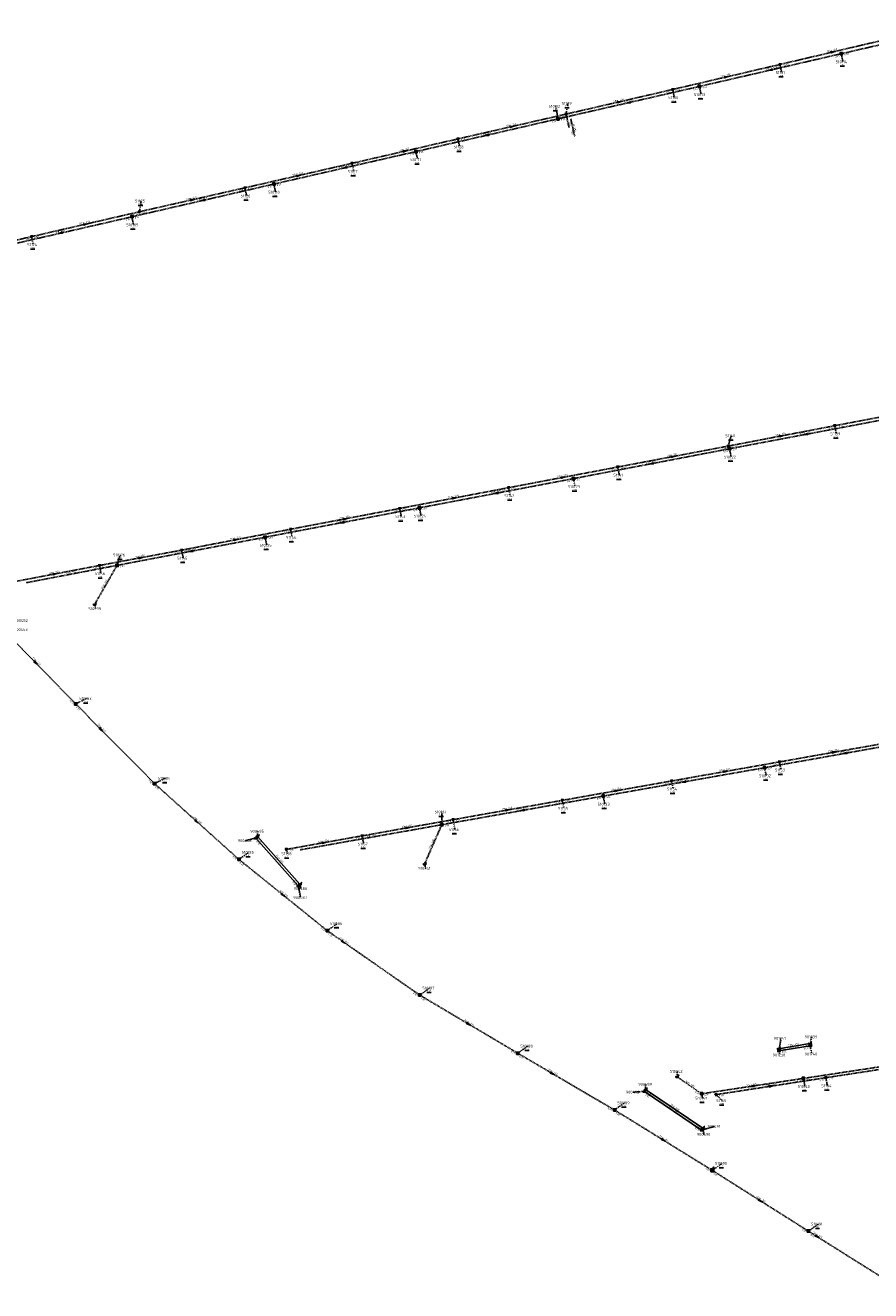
# Model space of a CAD drawing. Extents: x 188323 to 208361, y 565368 to 574910.
# Tile 219 of 256: x 204121 to 204569, y 569616 to 570286. Entities that reach past the tile are written whole.
import ezdxf

# ---------------------------------------------------------------- set-up
doc = ezdxf.new("R2010")
doc.units = 0
doc.linetypes.add('DASHDOT', pattern=[1, 0.5, -0.25, 0, -0.25])
doc.linetypes.add('DASHED', pattern=[0.75, 0.5, -0.25])
doc.layers.get('0').update_dxf_attribs({"linetype": 'CONTINUOUS'})
for name, color, linetype in [('RIO-AFM', 7, 'CONTINUOUS'), ('RIO-BOK', 7, 'CONTINUOUS'), ('RIO-DET', 7, 'CONTINUOUS'), ('RIO-KNP', 7, 'CONTINUOUS'), ('RIO-KNR', 7, 'CONTINUOUS'), ('RIO-LAG', 7, 'CONTINUOUS'), ('RIO-LAG_1B', 7, 'DASHED'), ('RIO-LAG_2B', 7, 'DASHED'), ('RIO-LEN', 7, 'CONTINUOUS'), ('RIO-MVD', 1, 'CONTINUOUS'), ('RIO-VRB', 6, 'DASHDOT'), ('RIO-VRH', 7, 'CONTINUOUS')]:
    doc.layers.add(name, color=color, linetype=linetype)
doc.styles.add('RIO-TXT', font='isocp.shx')

# ---------------------------------------------------------------- blocks, each defined once
blk = doc.blocks.new('L_VHR')
blk.add_lwpolyline([(-0.5, 0), (0.5, 0), (-0.5, 0.15), (-0.5, -0.15), (0.5, 0)])
blk = doc.blocks.new('K_IPR')
blk.add_lwpolyline([(-0.5, -0.5), (0.5, -0.5), (0.5, 0.5), (-0.5, 0.5)], close=True)
blk.add_solid([(-0.5, 0.5), (0.5, 0.5), (-0.5, -0.5), (0.5, -0.5)])
at = {"style": 'RIO-TXT', "flags": 1}
blk.add_attdef('KNOOPNAAM', (2, 2), '', height=1, dxfattribs=at)
blk = doc.blocks.new('K_OVL')
for points in [[(0.6, 0.6), (-0.6, 0.6), (-0.6, -0.6), (0.6, -0.6)], [(1, 1.25), (0.474823, 0.983111), (0.413034, 1.369554)]]:
    blk.add_lwpolyline(points, close=True)
blk.add_arc((0.81571, 0.439293), 0.83139, 77.193131, 168.854604)
blk.add_solid([(-0.6, 0.6), (0.6, 0.6), (-0.6, -0.6), (0.6, -0.6)])
at = {"style": 'RIO-TXT', "flags": 1}
blk.add_attdef('KNOOPNAAM', (2, 2), '', height=1, dxfattribs=at)
blk = doc.blocks.new('K_FIC')
blk.add_circle((0, 0), 0.0625)
at = {"style": 'RIO-TXT', "flags": 1}
blk.add_attdef('KNOOPNAAM', (2, 2), '', height=1, dxfattribs=at)
blk = doc.blocks.new('K_UTB')
blk.add_lwpolyline([(0.5, 0.15), (0.5, -0.3), (-0.5, -0.3), (-0.5, 0.15), (-0.45, 0.15), (-0.45, -0.25), (0, -0.25), (0.45, -0.25), (0.45, 0.15)], close=True)
blk.add_lwpolyline([(0.85, 0.6), (0.55, 0.65), (0.614828, 0.459583), (0.850842, 0.598937)])
blk.add_arc((0.85, -0.25), 0.85, 90, 180)
at = {"style": 'RIO-TXT', "flags": 1}
blk.add_attdef('KNOOPNAAM', (2, 2), '', height=1, dxfattribs=at)
blk = doc.blocks.new('K_IPD')
blk.add_lwpolyline([(-0.496027, 0.307994), (0.503973, 0.307994), (0.003973, -0.558031)], close=True)
blk.add_solid([(-0.496027, 0.307994), (0.503973, 0.307994), (0.003973, -0.558031)])
at = {"style": 'RIO-TXT', "flags": 1}
blk.add_attdef('KNOOPNAAM', (2, 2), '', height=1, dxfattribs=at)
blk = doc.blocks.new('912_05______51129_____51241_')
at = {"layer": 'RIO-LAG_2B'}
blk.add_line((0, 0), (2.152, -9.583), dxfattribs=at)
at = {"layer": 'RIO-AFM', "style": 'RIO-TXT'}
blk.add_text('r 250', height=0.9, rotation=282.6343, dxfattribs=at).set_placement((1.3275, -3.6278))
at = {"layer": 'RIO-BOK', "style": 'RIO-TXT'}
for p in [(-1.0591, -1.6726), (0.0065, -6.4154)]:
    blk.add_text('1.05', height=0.9, rotation=282.6343, dxfattribs=at).set_placement(p)
at = {"layer": 'RIO-LEN', "style": 'RIO-TXT'}
blk.add_text('7m', height=0.9, rotation=282.6343, dxfattribs=at).set_placement((0.9724, -2.0472))

msp = doc.modelspace()

# ---------------------------------------------------------------- linework, layer by layer
at = {"layer": 'RIO-LAG'}
for p, q in [((204243.824, 569856.32), (204266.288, 569831.04)), ((204265.44, 569830.208), (204242.96, 569855.424)), ((204519.776, 569743.872), (204536.336, 569746.56)), ((204536.528, 569745.344), (204519.984, 569742.72)), ((204449.36, 569722.24), (204479.648, 569701.824)), ((204479.024, 569700.8), (204448.736, 569721.216))]:
    msp.add_line(p, q, dxfattribs=at)
at = {"layer": 'RIO-LAG_1B'}
for p, q in [((204628.208, 570288.32), (204552.992, 570270.976)), ((204552.992, 570270.976), (204477.888, 570253.632)), ((204477.888, 570253.632), (204402.928, 570236.48)), ((204402.928, 570236.48), (204327.728, 570219.136)), ((204327.728, 570219.136), (204252.512, 570201.92)), ((204252.512, 570201.92), (204177.312, 570184.576)), ((204177.312, 570184.576), (204101.664, 570167.232)), ((204574.416, 570076.928), (204493.808, 570061.696)), ((204493.808, 570061.696), (204411.184, 570045.888)), ((204411.184, 570045.888), (204329.632, 570030.4)), ((204329.632, 570030.4), (204247.888, 570014.848)), ((204247.888, 570014.848), (204169.472, 569999.936)), ((204121.664, 569990.784), (204169.472, 569999.936)), ((204169.472, 569999.936), (204157.584, 569979.264)), ((204105.168, 569970.048), (204147.584, 569926.528)), ((204597.744, 569907.968), (204512.368, 569892.736)), ((204512.368, 569892.736), (204426.912, 569877.696)), ((204189.296, 569884.352), (204233.984, 569844.16)), ((204426.912, 569877.696), (204341.424, 569862.528)), ((204266.832, 569849.28), (204341.424, 569862.528)), ((204341.424, 569862.528), (204332.304, 569841.728)), ((204233.984, 569844.16), (204280.784, 569806.4)), ((204329.712, 569772.288), (204381.648, 569741.504)), ((204611.776, 569740.096), (204532.896, 569728.128)), ((204479.04, 569720), (204466.016, 569729.024)), ((204532.896, 569728.128), (204479.04, 569720)), ((204432.928, 569711.424), (204484.672, 569679.424)), ((204484.672, 569679.424), (204535.584, 569647.232))]:
    msp.add_line(p, q, dxfattribs=at)
for points in [[(204147.584, 569926.528), (204174.24, 569899.52), (204189.296, 569884.352)], [(204280.784, 569806.4), (204297.92, 569794.432), (204329.712, 569772.288)], [(204381.648, 569741.504), (204418.208, 569720), (204432.928, 569711.424)], [(204535.584, 569647.232), (204544.816, 569641.408), (204585.824, 569615.68)]]:
    msp.add_lwpolyline(points, dxfattribs=at)
at = {"layer": 'RIO-LAG_2B'}
for p, q in [((204520.512, 570265.28), (204576.624, 570278.528)), ((204463.728, 570252.032), (204520.512, 570265.28)), ((204407.264, 570238.976), (204463.728, 570252.032)), ((204349.984, 570225.856), (204407.264, 570238.976)), ((204407.264, 570238.976), (204408.784, 570232.192)), ((204293.952, 570212.928), (204349.984, 570225.856)), ((204237.184, 570199.936), (204293.952, 570212.928)), ((204181.296, 570187.264), (204237.184, 570199.936)), ((204124.192, 570174.08), (204181.296, 570187.264)), ((204066.944, 570160.96), (204124.192, 570174.08)), ((204549.552, 570073.92), (204607.248, 570084.864)), ((204493.056, 570063.104), (204549.552, 570073.92)), ((204434.656, 570052.032), (204493.056, 570063.104)), ((204376.832, 570041.088), (204434.656, 570052.032)), ((204319.12, 570030.08), (204376.832, 570041.088)), ((204261.328, 570019.072), (204319.12, 570030.08)), ((204203.648, 570008), (204261.328, 570019.072)), ((204160.128, 569999.872), (204203.648, 570008)), ((204113.088, 569990.912), (204160.128, 569999.872)), ((204520.224, 569895.808), (204578.064, 569906.048)), ((204463.088, 569885.696), (204520.224, 569895.808)), ((204405.264, 569875.456), (204463.088, 569885.696)), ((204347.392, 569865.216), (204405.264, 569875.456)), ((204299.248, 569856.64), (204347.392, 569865.216)), ((204259.184, 569849.472), (204299.248, 569856.64)), ((204544.816, 569728.512), (204602.848, 569737.408)), ((204486.704, 569719.552), (204544.816, 569728.512))]:
    msp.add_line(p, q, dxfattribs=at)
at = {"layer": 'RIO-VRB'}
for p, q in [((204520.51, 570265.31), (204521.3906, 570261.012)), ((204552.99, 570270.97), (204553.8706, 570266.672)), ((204463.73, 570252.02), (204464.6106, 570247.722)), ((204477.89, 570253.63), (204478.7706, 570249.332)), ((204407.26, 570238.99), (204408.1406, 570244.688)), ((204402.93, 570236.45), (204401.874, 570243.1325)), ((204349.99, 570225.87), (204350.8706, 570221.572)), ((204327.73, 570219.16), (204328.6106, 570214.862)), ((204293.95, 570212.93), (204294.8306, 570208.632)), ((204237.19, 570199.94), (204238.0706, 570195.642)), ((204252.52, 570201.91), (204253.4006, 570197.612)), ((204181.3, 570187.26), (204182.1806, 570192.958)), ((204177.31, 570184.6), (204178.1906, 570180.302)), ((204124.19, 570174.09), (204125.0706, 570169.792)), ((204549.55, 570073.92), (204550.4306, 570069.622)), ((204493.06, 570063.12), (204494.7952, 570068.5892)), ((204493.81, 570061.67), (204494.6906, 570057.372)), ((204434.66, 570052.01), (204435.5406, 570047.712)), ((204411.18, 570045.89), (204412.0606, 570041.592)), ((204376.83, 570041.11), (204377.7106, 570036.812)), ((204319.12, 570030.05), (204320.0006, 570025.752)), ((204329.63, 570030.4), (204330.5106, 570026.102)), ((204261.33, 570019.06), (204262.2106, 570014.762)), ((204247.89, 570014.88), (204248.7706, 570010.582)), ((204169.47, 569999.93), (204171.2052, 570005.3992)), ((204203.65, 570008), (204204.5306, 570003.702)), ((204160.12, 569999.86), (204161.0006, 569995.562)), ((204157.58, 569979.29), (204158.1135, 569976.9616)), ((204147.59, 569926.56), (204153.2986, 569929.338)), ((204520.23, 569895.82), (204521.1106, 569891.522)), ((204512.37, 569892.74), (204513.2506, 569888.442)), ((204189.29, 569884.36), (204194.9986, 569887.138)), ((204463.09, 569885.7), (204463.9706, 569881.402)), ((204426.91, 569877.68), (204427.7906, 569873.382)), ((204341.43, 569862.52), (204341.429, 569869.295)), ((204405.27, 569875.47), (204406.1506, 569871.172)), ((204347.4, 569865.23), (204348.4541, 569859.9471)), ((204243.82, 569856.3), (204243.8197, 569859.075)), ((204299.25, 569856.63), (204300.1306, 569852.332)), ((204242.96, 569855.44), (204237.2521, 569854.0602)), ((204259.19, 569849.47), (204259.7235, 569847.1416)), ((204233.98, 569844.17), (204239.2409, 569847.9078)), ((204332.3, 569841.74), (204332.8335, 569839.4116)), ((204265.44, 569830.19), (204266.6676, 569823.9223)), ((204266.29, 569831.05), (204266.8235, 569828.7216)), ((204280.79, 569806.42), (204286.0509, 569810.1578)), ((204329.71, 569772.26), (204334.9709, 569775.9978)), ((204519.98, 569742.69), (204521.0341, 569749.3729)), ((204536.34, 569746.55), (204537.3914, 569750.1397)), ((204381.65, 569741.49), (204386.9109, 569745.2278)), ((204519.78, 569743.89), (204520.4871, 569740.5768)), ((204536.53, 569745.34), (204537.4106, 569741.042)), ((204466.01, 569729.02), (204466.0097, 569731.795)), ((204532.9, 569728.14), (204533.7806, 569723.842)), ((204544.82, 569728.51), (204545.7006, 569724.212)), ((204449.36, 569722.27), (204449.3597, 569725.045)), ((204432.93, 569711.44), (204438.1909, 569715.1778)), ((204448.74, 569721.22), (204442.7576, 569720.8631)), ((204479.04, 569719.98), (204479.5735, 569717.6516)), ((204486.7, 569719.54), (204489.9618, 569716.352)), ((204479.02, 569700.77), (204485.9875, 569702.6987)), ((204479.64, 569701.82), (204480.3471, 569698.5068)), ((204484.67, 569679.41), (204489.9309, 569683.1478)), ((204535.58, 569647.21), (204540.8409, 569650.9478))]:
    msp.add_line(p, q, dxfattribs=at)

# ---------------------------------------------------------------- block references
at = {"layer": 'RIO-DET'}
msp.add_blockref('912_05______51129_____51241_', (204409.76, 570236.48), dxfattribs=at)
at = {"layer": 'RIO-KNP', "xscale": 1.25, "yscale": 1.25, "zscale": 1.25}
for name, p in [('K_IPR', (204552.992, 570270.976)), ('K_IPD', (204520.512, 570265.28)), ('K_IPD', (204463.728, 570252.032)), ('K_IPR', (204477.888, 570253.632)), ('K_IPD', (204407.264, 570238.976)), ('K_IPR', (204402.928, 570236.48)), ('K_FIC', (204408.784, 570232.192)), ('K_IPD', (204349.984, 570225.856)), ('K_IPR', (204327.728, 570219.136)), ('K_IPD', (204293.952, 570212.928)), ('K_IPD', (204237.184, 570199.936)), ('K_IPR', (204252.512, 570201.92)), ('K_IPR', (204177.312, 570184.576)), ('K_IPD', (204181.296, 570187.264)), ('K_IPD', (204124.192, 570174.08)), ('K_IPD', (204549.552, 570073.92)), ('K_IPD', (204493.056, 570063.104)), ('K_IPR', (204493.808, 570061.696)), ('K_IPD', (204434.656, 570052.032)), ('K_IPR', (204411.184, 570045.888)), ('K_IPD', (204376.832, 570041.088)), ('K_IPD', (204319.12, 570030.08)), ('K_IPR', (204329.632, 570030.4)), ('K_IPD', (204261.328, 570019.072)), ('K_IPR', (204247.888, 570014.848)), ('K_IPD', (204203.648, 570008)), ('K_IPD', (204160.128, 569999.872)), ('K_IPR', (204169.472, 569999.936)), ('K_FIC', (204121.664, 569990.784)), ('K_UTB', (204157.584, 569979.264)), ('K_IPR', (204147.584, 569926.528)), ('K_IPD', (204520.224, 569895.808)), ('K_IPR', (204512.368, 569892.736)), ('K_IPR', (204189.296, 569884.352)), ('K_IPD', (204463.088, 569885.696)), ('K_IPD', (204405.264, 569875.456)), ('K_IPR', (204426.912, 569877.696)), ('K_IPR', (204341.424, 569862.528)), ('K_IPD', (204347.392, 569865.216)), ('K_UTB', (204242.96, 569855.424)), ('K_UTB', (204243.824, 569856.32)), ('K_IPD', (204299.248, 569856.64)), ('K_IPD', (204259.184, 569849.472)), ('K_FIC', (204266.832, 569849.28)), ('K_IPR', (204233.984, 569844.16)), ('K_UTB', (204332.304, 569841.728)), ('K_UTB', (204265.44, 569830.208)), ('K_UTB', (204266.288, 569831.04)), ('K_IPR', (204280.784, 569806.4)), ('K_IPR', (204329.712, 569772.288)), ('K_IPR', (204381.648, 569741.504)), ('K_UTB', (204519.776, 569743.872)), ('K_UTB', (204519.984, 569742.72)), ('K_UTB', (204536.336, 569746.56)), ('K_UTB', (204536.528, 569745.344)), ('K_UTB', (204466.016, 569729.024)), ('K_IPR', (204532.896, 569728.128)), ('K_IPD', (204544.816, 569728.512)), ('K_UTB', (204448.736, 569721.216)), ('K_UTB', (204449.36, 569722.24)), ('K_IPR', (204479.04, 569720)), ('K_IPD', (204486.704, 569719.552)), ('K_IPR', (204432.928, 569711.424)), ('K_UTB', (204479.024, 569700.8)), ('K_UTB', (204479.648, 569701.824)), ('K_OVL', (204484.672, 569679.424)), ('K_IPR', (204535.584, 569647.232))]:
    msp.add_blockref(name, p, dxfattribs=at)
at = {"layer": 'RIO-VRH', "xscale": 2, "yscale": 2, "zscale": 2}
for p, rotation in [((204548.57, 570271.935), 13.283), ((204492.12, 570258.665), 13.1722), ((204515.44, 570262.3), 193), ((204435.495, 570245.505), 12.9918), ((204440.41, 570245.04), 192.9073), ((204378.625, 570232.43), 12.9019), ((204365.33, 570227.805), 192.9471), ((204321.97, 570219.4), 13.0008), ((204290.125, 570210.535), 192.9165), ((204265.57, 570206.435), 12.8893), ((204209.245, 570193.6), 12.7813), ((204214.915, 570193.255), 192.9599), ((204152.745, 570180.675), 12.9845), ((204139.49, 570175.91), 192.9391), ((204521.305, 570068.52), 10.8224), ((204534.115, 570069.285), 190.698), ((204463.86, 570057.565), 10.7701), ((204452.495, 570053.78), 190.8106), ((204405.745, 570046.56), 10.673), ((204370.405, 570038.145), 190.7538), ((204347.975, 570035.58), 10.848), ((204288.76, 570022.64), 190.7497), ((204290.225, 570024.555), 10.7664), ((204232.49, 570013.53), 10.8535), ((204181.885, 570003.93), 10.5908), ((204208.68, 570007.405), 190.7923), ((204136.6, 569995.385), 10.7715), ((204126.38, 569948.31), 314.2845), ((204160.915, 569913.04), 314.5884), ((204549.145, 569900.95), 10.0595), ((204555.055, 569900.37), 190.1336), ((204491.66, 569890.76), 10.0424), ((204469.64, 569885.21), 189.9932), ((204434.18, 569880.585), 10.0324), ((204376.335, 569870.35), 10.0335), ((204384.17, 569870.1), 190.0559), ((204211.635, 569864.265), 318.039), ((204323.325, 569860.93), 10.1257), ((204279.22, 569853.05), 10.1326), ((204257.385, 569825.295), 321.1194), ((204289.355, 569800.44), 325.0811), ((204355.68, 569756.875), 329.36), ((204399.93, 569730.745), 329.556), ((204505.97, 569724.06), 188.6142), ((204515.76, 569724.025), 8.7727), ((204458.8, 569695.425), 328.2433), ((204510.125, 569663.31), 327.6904), ((204540.2, 569644.31), 327.8865)]:
    msp.add_blockref('L_VHR', p, dxfattribs=dict(at, rotation=rotation))

# ---------------------------------------------------------------- texts
at = {"layer": 'RIO-AFM', "style": 'RIO-TXT'}
for s, rotation, p in [('r 250', 13.283, (204547.6664, 570272.2354)), ('r 250', 13.1722, (204491.2172, 570258.9672)), ('r 400', 373, (204514.5322, 570262.6281)), ('r 250', 12.9918, (204434.593, 570245.81)), ('r 400', 372.9073, (204439.5029, 570245.3696)), ('r 250', 12.9019, (204377.7236, 570232.7364)), ('r 400', 372.9471, (204364.4229, 570228.1341)), ('r 250', 13.0008, (204321.0681, 570219.7049)), ('r 400', 372.9165, (204289.2177, 570210.8644)), ('r 250', 12.8893, (204264.6687, 570206.7417)), ('r 250', 12.7813, (204208.3444, 570193.9084)), ('r 400', 372.9599, (204214.0077, 570193.5838)), ('r 400', 372.9391, (204138.5829, 570176.2393)), ('r 250', 12.9845, (204151.843, 570180.9801)), ('r 250', 10.8224, (204520.4155, 570068.859)), ('r 500', 370.6979, (204533.2212, 570069.6509)), ('r 250', 10.7701, (204462.9707, 570057.9048)), ('r 500', 370.8106, (204451.6003, 570054.1448)), ('r 250', 10.673, (204404.8563, 570046.9013)), ('r 250', 10.848, (204347.0853, 570035.9186)), ('r 500', 370.7538, (204369.5108, 570038.5104)), ('r 500', 370.7497, (204287.8657, 570023.0054)), ('r 250', 10.7664, (204289.3356, 570024.8948)), ('r 250', 10.8535, (204231.6, 570013.8685)), ('r 250', 10.5908, (204180.9967, 570004.2726)), ('r 500', 370.7923, (204207.7857, 570007.7687)), ('r 250', 10.7715, (204135.7105, 569995.7247)), ('r 160', 10.8008, (204144.6806, 569995.7093)), ('r 400', 420.0492, (204162.681, 569989.1607)), ('r 250', 314.2845, (204126.1856, 569949.2524)), ('r 250', 314.5884, (204160.7104, 569913.9763)), ('r 250', 10.0595, (204548.2601, 569901.3008)), ('r 400', 370.1336, (204554.1646, 569900.7462)), ('r 250', 10.0424, (204490.7752, 569891.1111)), ('r 400', 369.9932, (204468.7502, 569885.5883)), ('r 250', 10.0324, (204433.2953, 569880.9362)), ('r 250', 10.0335, (204375.4499, 569870.7011)), ('r 400', 370.0559, (204383.2797, 569870.4773)), ('r 250', 318.039, (204211.3791, 569865.1925)), ('r 250', 10.1257, (204322.4393, 569861.2797)), ('r 160', 10.0556, (204303.2452, 569856.2559)), ('r 250', 10.1326, (204278.3343, 569853.3996)), ('r 400', 426.2743, (204336.0751, 569851.5919)), ('r 630', 311.6835, (204254.042, 569843.7598)), ('r 630', 311.6708, (204254.8974, 569844.6196)), ('r 250', 321.1194, (204257.0797, 569826.2073)), ('r 250', 325.0811, (204288.9804, 569801.3188)), ('r 250', 329.36, (204355.2472, 569757.7342)), ('r 630', 9.1244, (204527.1809, 569745.5852)), ('r 630', 369.0961, (204527.3747, 569744.3853)), ('r 250', 329.556, (204399.4913, 569731.5978)), ('r 400', 325.2512, (204472.1465, 569725.3766)), ('r 400', 368.6141, (204505.0912, 569724.4495)), ('r 250', 8.7727, (204514.8832, 569724.3956)), ('r 630', 325.9698, (204463.4943, 569711.8722)), ('r 630', 325.9698, (204464.1143, 569712.9222)), ('r 250', 328.2433, (204458.3838, 569696.2928)), ('r 250', 327.6904, (204509.7173, 569664.1815)), ('r 250', 327.8865, (204539.7809, 569645.1669))]:
    msp.add_text(s, height=0.9, rotation=rotation, dxfattribs=at).set_placement(p)
at = {"layer": 'RIO-BOK', "style": 'RIO-TXT'}
for s, rotation, p in [('0.48', 372.9872, (204554.6693, 570269.9215)), ('-0.08', 13.1722, (204516.8362, 570263.0123)), ('-0.08', 13.283, (204522.194, 570264.2691)), ('0.48', 373, (204549.8256, 570268.8504)), ('0.04', 12.9918, (204460.5749, 570249.8552)), ('0.04', 13.1722, (204465.412, 570250.9759)), ('0.42', 372.9073, (204474.7225, 570251.5154)), ('0.42', 373, (204479.5695, 570252.5819)), ('0.15', 12.9019, (204404.1017, 570236.8302)), ('0.15', 12.9918, (204408.9387, 570237.9406)), ('0.35', 372.9471, (204399.7643, 570234.3335)), ('0.35', 372.9073, (204404.6078, 570235.3992)), ('0.27', 13.0008, (204346.8355, 570223.7048)), ('0.27', 12.9019, (204351.6671, 570224.8179)), ('0.28', 372.9165, (204324.5624, 570217.045)), ('0.28', 372.9471, (204329.4086, 570218.1103)), ('0.38', 12.8893, (204290.7914, 570210.7709)), ('0.38', 13.0008, (204295.6289, 570211.8808)), ('0.50', 12.7813, (204234.0274, 570197.7869)), ('0.50', 12.8893, (204238.8668, 570198.8876)), ('0.21', 372.9599, (204249.3546, 570199.7927)), ('0.21', 372.9165, (204254.198, 570200.8594)), ('0.69', 12.9845, (204178.1446, 570185.0956)), ('0.14', 372.9599, (204178.9888, 570183.5507)), ('0.69', 12.7813, (204182.9748, 570186.2044)), ('0.14', 372.9391, (204174.144, 570182.4842)), ('0.89', 12.9085, (204121.0322, 570171.9299)), ('0.89', 12.9845, (204125.8686, 570173.0403)), ('-0.19', 10.8224, (204545.7855, 570071.7749)), ('-0.19', 10.7157, (204551.1857, 570072.8047)), ('-0.08', 10.8224, (204494.6978, 570062.0078)), ('-0.08', 10.7701, (204489.2933, 570060.9783)), ('0.37', 370.8106, (204490.5666, 570059.6773)), ('0.37', 370.6979, (204495.4461, 570060.5552)), ('0.04', 10.673, (204431.4204, 570049.9747)), ('0.04', 10.7701, (204436.2968, 570050.8963)), ('0.27', 370.7538, (204407.9349, 570043.8999)), ('0.27', 370.8106, (204412.8183, 570044.7785)), ('0.16', 10.848, (204373.5967, 570039.0649)), ('0.16', 10.673, (204378.4649, 570039.9935)), ('0.28', 10.848, (204320.7583, 570028.9385)), ('0.18', 370.7538, (204331.2671, 570029.2868)), ('0.28', 10.7664, (204315.8833, 570028.0094)), ('0.18', 370.7497, (204326.3845, 570028.4101)), ('0.40', 10.8535, (204258.0963, 570017.0144)), ('0.40', 10.7664, (204262.9667, 570017.9462)), ('0.09', 370.7923, (204244.6464, 570012.8856)), ('0.09', 370.7497, (204249.5271, 570013.7667)), ('0.60', 10.5908, (204200.4072, 570005.9693)), ('0.60', 10.8535, (204205.2884, 570006.8887)), ('0.75', 10.7715, (204156.8833, 569997.8191)), ('0.75', 10.5908, (204161.7533, 569998.7411)), ('0.00', 370.7923, (204171.1079, 569998.8179)), ('0.37', 314.2845, (204144.1284, 569928.1565)), ('0.37', 314.5884, (204147.5767, 569924.5803)), ('0.14', 10.0595, (204521.8528, 569894.6861)), ('0.27', 369.9932, (204509.0977, 569890.7954)), ('0.27', 370.1336, (204513.995, 569891.6092)), ('0.14', 10.0424, (204516.9682, 569893.8205)), ('0.32', 314.7959, (204185.7962, 569885.9082)), ('0.32', 318.039, (204189.3959, 569882.3831)), ('0.26', 10.0324, (204459.8281, 569883.7011)), ('0.26', 10.0424, (204464.7125, 569884.5656)), ('0.38', 10.0324, (204406.8923, 569874.3353)), ('0.14', 370.0559, (204423.6397, 569875.7318)), ('0.14', 369.9932, (204428.5322, 569876.5452)), ('0.38', 10.0335, (204402.0072, 569873.4709)), ('0.00', 370.0559, (204343.0535, 569861.387)), ('0.57', 10.1257, (204344.1404, 569863.2257)), ('0.57', 10.0335, (204349.0223, 569864.0953)), ('0.75', 10.1326, (204295.9908, 569854.6253)), ('0.75', 10.1257, (204300.8741, 569855.4979)), ('0.02', 311.6835, (204242.8464, 569853.4635)), ('0.02', 311.6708, (204243.706, 569854.3235)), ('0.90', 10.1326, (204260.8143, 569848.3381)), ('0.28', 318.039, (204230.4209, 569845.5361)), ('0.28', 321.1194, (204234.192, 569842.2016)), ('0.02', 311.6835, (204262.0412, 569831.931)), ('0.02', 311.6708, (204262.892, 569832.7912)), ('0.23', 321.1194, (204277.1629, 569807.5926)), ('0.23', 325.0811, (204281.1375, 569804.471)), ('0.18', 325.0757, (204326.0028, 569773.1685)), ('0.18', 329.36, (204330.202, 569770.3424)), ('0.13', 329.36, (204377.8923, 569742.1307)), ('0.05', 9.1244, (204521.3841, 569742.7297)), ('0.05', 369.0961, (204521.5843, 569741.5299)), ('0.05', 9.1244, (204533.0466, 569744.603)), ('0.05', 369.0961, (204533.2347, 569743.403)), ('0.13', 329.556, (204382.1485, 569739.5741)), ('0.16', 368.6208, (204534.4946, 569726.9667)), ('0.71', 8.7297, (204546.4161, 569727.3387)), ('0.00', 325.2512, (204475.3213, 569720.8655)), ('0.16', 368.6141, (204529.5851, 569726.2544)), ('0.71', 8.7727, (204541.5149, 569726.5833)), ('0.03', 325.9698, (204449.1177, 569719.2766)), ('0.03', 325.9698, (204449.7377, 569720.3266)), ('0.00', 368.6141, (204480.6344, 569718.8065)), ('0.90', 8.7727, (204488.2969, 569718.3699)), ('0.08', 329.8241, (204429.1528, 569712.0269)), ('0.08', 328.2433, (204433.3845, 569709.5131)), ('0.03', 325.9698, (204475.2979, 569701.6196)), ('0.03', 325.9698, (204475.9179, 569702.6696)), ('0.03', 328.2433, (204480.9251, 569680.1245)), ('0.03', 327.6904, (204485.1059, 569677.4788)), ('-0.02', 327.6904, (204531.3858, 569648.2484)), ('-0.02', 327.8865, (204536.0225, 569645.2803))]:
    msp.add_text(s, height=0.9, rotation=rotation, dxfattribs=at).set_placement(p)
at = {"layer": 'RIO-KNR', "style": 'RIO-TXT'}
for s, p in [('510114', (204550.0456, 570265.922)), ('51131', (204518.2031, 570260.262)), ('51129', (204404.9531, 570243.938)), ('51130', (204461.4231, 570246.972)), ('510113', (204474.9456, 570248.582)), ('510112', (204398.049, 570242.3825)), ('51128', (204347.6831, 570220.822)), ('510111', (204324.7856, 570214.112)), ('51127', (204291.6431, 570207.882)), ('510110', (204249.5756, 570196.862)), ('51125', (204178.9931, 570192.208)), ('51126', (204234.8831, 570194.892)), ('510109', (204174.3656, 570179.552)), ('51124', (204121.8831, 570169.042)), ('51139', (204547.2431, 570068.872)), ('51140', (204491.6077, 570067.8392)), ('510122', (204490.8656, 570056.622)), ('51141', (204432.3531, 570046.962)), ('51142', (204374.5231, 570036.062)), ('510123', (204408.2356, 570040.842)), ('51143', (204316.8131, 570025.002)), ('510124', (204326.6856, 570025.352)), ('510125', (204244.9456, 570009.832)), ('51144', (204259.0231, 570014.012)), ('510126', (204167.3802, 570004.6492)), ('51145', (204201.3431, 570002.952)), ('51146', (204157.8131, 569994.812)), ('510239', (204154.2885, 569976.2116)), ('900452', (204115.0985, 569969.9516)), ('900453', (204114.9326, 569965.1523)), ('510183', (204149.4736, 569928.588)), ('510132', (204509.4256, 569887.692)), ('51153', (204517.9231, 569890.772)), ('510184', (204191.1736, 569886.388)), ('51154', (204460.7831, 569880.652)), ('510134', (204337.604, 569868.545)), ('51155', (204402.9631, 569870.422)), ('510133', (204423.9656, 569872.632)), ('900485', (204239.9947, 569858.325)), ('51156', (204345.2666, 569859.1971)), ('900488', (204233.4271, 569853.3102)), ('51157', (204296.9431, 569851.582)), ('510185', (204235.4159, 569847.1578)), ('51158', (204256.536, 569846.3916)), ('510241', (204329.0085, 569838.6616)), ('900486', (204262.9985, 569827.9716)), ('900487', (204262.8426, 569823.1723)), ('510186', (204282.2259, 569809.4078)), ('510187', (204331.1459, 569775.2478)), ('901241', (204517.2091, 569748.6229)), ('901239', (204533.5664, 569749.3897)), ('510188', (204383.0859, 569744.4778)), ('901240', (204533.5856, 569740.292)), ('901238', (204516.6621, 569739.8268)), ('510242', (204462.1847, 569731.045)), ('900492', (204438.9326, 569720.1131)), ('900489', (204445.5347, 569724.295)), ('510140', (204529.9556, 569723.092)), ('51164', (204542.5131, 569723.462)), ('510189', (204434.3659, 569714.4278)), ('510141', (204475.7485, 569716.9016)), ('51165', (204486.7743, 569715.602)), ('900491', (204482.1625, 569701.9487)), ('900490', (204476.5221, 569697.7568)), ('510190', (204486.1059, 569682.3978)), ('510191', (204537.0159, 569650.1978))]:
    msp.add_text(s, height=1.5, dxfattribs=at).set_placement(p)
at = {"layer": 'RIO-LEN', "style": 'RIO-TXT'}
for s, rotation, p in [('58m', 13.283, (204545.5642, 570271.7391)), ('58m', 13.1722, (204489.114, 570258.4749)), ('77m', 373, (204512.4279, 570262.1408)), ('58m', 12.9918, (204432.4883, 570245.3244)), ('77m', 372.9073, (204437.3978, 570244.8857)), ('59m', 12.9019, (204375.6181, 570232.2541)), ('77m', 372.9471, (204362.3182, 570227.6487)), ('58m', 13.0008, (204318.9635, 570219.2189)), ('77m', 372.9165, (204287.1127, 570210.3802)), ('58m', 12.8893, (204262.5632, 570206.2598)), ('57m', 12.7813, (204206.2379, 570193.4305)), ('77m', 372.9599, (204211.9031, 570193.098)), ('59m', 12.9845, (204149.7382, 570180.4947)), ('78m', 372.9391, (204136.4781, 570175.7543)), ('82m', 370.6979, (204531.099, 570069.2486)), ('58m', 10.8224, (204518.294, 570068.4534)), ('59m', 10.7701, (204460.8488, 570057.5011)), ('84m', 370.8106, (204449.4789, 570053.7383)), ('59m', 10.673, (204402.7337, 570046.5012)), ('59m', 10.848, (204344.9639, 570035.512)), ('83m', 370.7538, (204367.389, 570038.1059)), ('83m', 370.7497, (204285.7439, 570022.6012)), ('59m', 10.7664, (204287.2136, 570024.4913)), ('59m', 10.8535, (204229.4787, 570013.4617)), ('44m', 10.5908, (204178.8735, 570003.8755)), ('80m', 370.7923, (204205.6641, 570007.3629)), ('48m', 10.7715, (204133.5885, 569995.321)), ('49m', 10.8008, (204142.5589, 569995.3045)), ('24m', 420.0492, (204161.604, 569987.2883)), ('61m', 314.2845, (204124.6765, 569950.7979)), ('59m', 314.5884, (204159.1932, 569915.5138)), ('59m', 10.0595, (204546.1334, 569900.9235)), ('87m', 370.1336, (204552.0385, 569900.3647)), ('58m', 10.0424, (204488.6483, 569890.7344)), ('87m', 369.9932, (204466.6232, 569885.2121)), ('59m', 10.0324, (204431.1684, 569880.5599)), ('59m', 10.0335, (204373.3229, 569870.3248)), ('87m', 370.0559, (204381.1532, 569870.0988)), ('60m', 318.039, (204209.7721, 569866.6358)), ('76m', 10.0556, (204301.1184, 569855.8787)), ('49m', 10.1257, (204320.3129, 569860.8999)), ('41m', 10.1326, (204276.208, 569853.0196)), ('23m', 426.2743, (204335.2075, 569849.6138)), ('34m', 311.6835, (204252.6046, 569845.3722)), ('34m', 311.6708, (204253.4604, 569846.2323)), ('60m', 321.1194, (204255.3975, 569827.5622)), ('60m', 325.0811, (204287.2085, 569802.5542)), ('60m', 329.36, (204353.3881, 569758.834)), ('17m', 9.1244, (204525.0482, 569745.2426)), ('17m', 369.0961, (204525.2421, 569744.0424)), ('59m', 329.556, (204397.6285, 569732.6912)), ('16m', 325.2512, (204470.371, 569726.6068)), ('54m', 368.6141, (204502.9558, 569724.1246)), ('59m', 8.7727, (204512.7485, 569724.0661)), ('37m', 325.9698, (204462.3235, 569714.13)), ('37m', 325.9698, (204461.7035, 569713.08)), ('61m', 328.2433, (204456.5465, 569697.4286)), ('60m', 327.6904, (204507.891, 569665.3349)), ('59m', 327.8865, (204537.9507, 569646.3141))]:
    msp.add_text(s, height=0.9, rotation=rotation, dxfattribs=at).set_placement(p)
at = {"layer": 'RIO-MVD', "style": 'RIO-TXT'}
for s, p in [('%%U2.04', (204552.3406, 570264.522)), ('%%U2.00', (204519.8606, 570258.862)), ('%%U2.04', (204463.0806, 570245.572)), ('%%U2.05', (204477.2406, 570247.182)), ('%%U2.07', (204400.344, 570240.9825)), ('%%U2.03', (204406.6106, 570242.538)), ('%%U2.04', (204349.3406, 570219.422)), ('%%U2.07', (204327.0806, 570212.712)), ('%%U2.03', (204293.3006, 570206.482)), ('%%U2.06', (204180.6506, 570190.808)), ('%%U2.05', (204236.5406, 570193.492)), ('%%U2.06', (204251.8706, 570195.462)), ('%%U2.07', (204176.6606, 570178.152)), ('%%U2.02', (204123.5406, 570167.642)), ('%%U2.04', (204493.2652, 570066.4392)), ('%%U2.05', (204548.9006, 570067.472)), ('%%U2.07', (204493.1606, 570055.222)), ('%%U2.02', (204434.0106, 570045.562)), ('%%U2.05', (204410.5306, 570039.442)), ('%%U2.02', (204376.1806, 570034.662)), ('%%U2.02', (204318.4706, 570023.602)), ('%%U2.06', (204328.9806, 570023.952)), ('%%U2.01', (204260.6806, 570012.612)), ('%%U2.04', (204169.6752, 570003.2492)), ('%%U2.04', (204247.2406, 570008.432)), ('%%U2.04', (204203.0006, 570001.552)), ('%%U2.01', (204159.4706, 569993.412)), ('%%U2.51', (204151.7686, 569927.188)), ('%%U2.03', (204519.5806, 569889.372)), ('%%U2.42', (204193.4686, 569884.988)), ('%%U2.07', (204511.7206, 569886.292)), ('%%U2.05', (204462.4406, 569879.252)), ('%%U2.05', (204404.6206, 569869.022)), ('%%U2.07', (204426.2606, 569871.232)), ('%%U2.07', (204339.899, 569867.145)), ('%%U2.05', (204346.9241, 569857.7971)), ('%%U2.07', (204298.6006, 569850.182)), ('%%U2.31', (204237.7109, 569845.7578)), ('%%U2.14', (204258.1935, 569844.9916)), ('%%U2.26', (204284.5209, 569808.0078)), ('%%U2.27', (204333.4409, 569773.8478)), ('%%U2.24', (204385.3809, 569743.0778)), ('%%U2.06', (204532.2506, 569721.692)), ('%%U2.06', (204544.1706, 569722.062)), ('%%U2.03', (204478.0435, 569715.5016)), ('%%U2.09', (204488.4318, 569714.202)), ('%%U2.22', (204436.6609, 569713.0278)), ('%%U2.17', (204488.4009, 569680.9978)), ('%%U2.19', (204539.3109, 569648.7978))]:
    msp.add_text(s, height=0.9, dxfattribs=at).set_placement(p)

doc.saveas('drawing.dxf')
